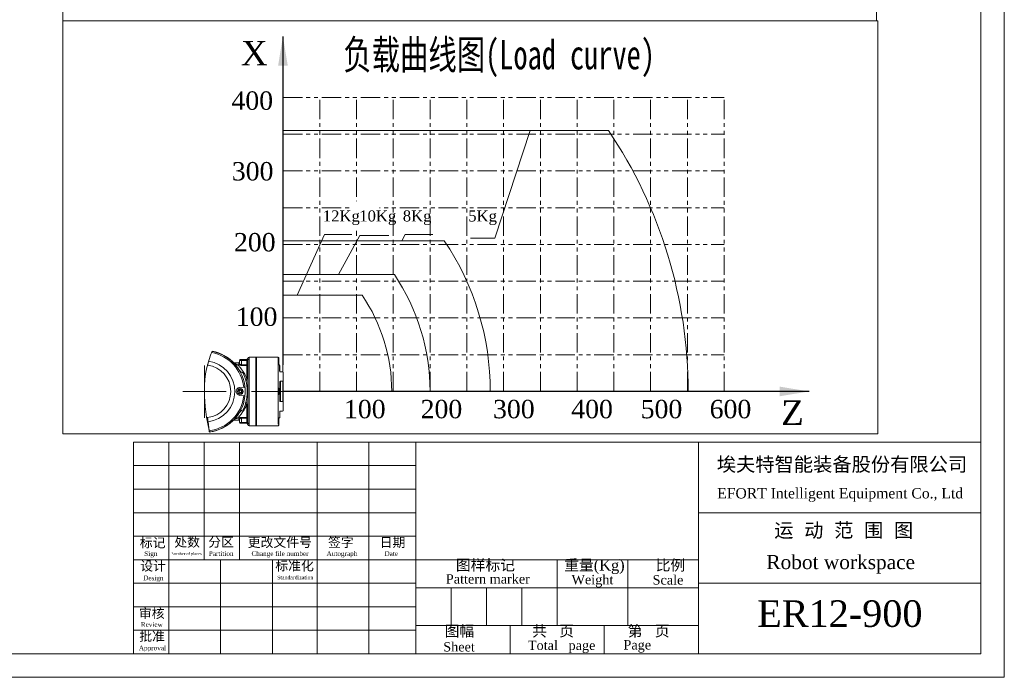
# Model space of a CAD drawing. Header units: millimetres. Extents: x 739 to 2419, y 424 to 1092.
# Tile 41 of 58: x 2017 to 2419, y 522 to 790. Entities that reach past the tile are written whole.
import ezdxf
from ezdxf.enums import TextEntityAlignment as Align

# ---------------------------------------------------------------- set-up
doc = ezdxf.new("R2010")
doc.units = ezdxf.units.MM
doc.linetypes.add('CENTERX2', pattern=[20.32, 12.7, -2.54, 2.54, -2.54])
doc.linetypes.add('PHANTOM4', pattern=[15.875, 7.9375, -1.5875, 1.5875, -1.5875, 1.5875, -1.5875])
for name, color, linetype in [('10', 7, 'Continuous'), ('1轮廓实线层', 7, 'Continuous'), ('2细线层', 4, 'Continuous'), ('6文字层', 3, 'Continuous'), ('9双点划线层', 6, 'PHANTOM4')]:
    doc.layers.add(name, color=color, linetype=linetype)
doc.layers.add('5', color=7, linetype='Continuous', lineweight=35)
doc.styles.add('PC_TEXTSTYLE', font='ISOCP.SHX', dxfattribs={"width": 0.707, "bigfont": 'GBCBIG.SHX'})
doc.styles.get("Standard").update_dxf_attribs({"font": 'times.ttf'})
doc.dimstyles.new('ISO-25', dxfattribs={"dimtxt": 3.5, "dimasz": 2.5, "dimexe": 1.25, "dimexo": 0.625, "dimtad": 1, "dimdec": 0, "dimlfac": 6.8399, "dimtxsty": 'Standard', "dimcen": 2.5, "dimadec": 0, "dimazin": 0, "dimtfac": 1, "dimtmove": 0, "dimatfit": 3, "dimfxl": 1, "dimarcsym": 0})

msp = doc.modelspace()

# ---------------------------------------------------------------- linework, layer by layer
at = {"color": 7, "linetype": 'Continuous', "lineweight": 5}
for p, q in [((2107.51724, 650.983663), (2106.658134, 650.983663)), ((2106.658134, 649.696912), (2106.658134, 650.983663)), ((2106.991468, 651.316996), (2107.51724, 651.316996)), ((2107.51724, 650.983663), (2107.51724, 651.316996)), ((2107.51724, 651.316996), (2109.780631, 651.316996)), ((2109.699448, 650.983663), (2107.51724, 650.983663)), ((2107.51724, 649.225709), (2107.51724, 650.983663)), ((2109.658134, 650.677327), (2109.699448, 650.983663)), ((2109.658134, 650.677327), (2109.991468, 650.677327)), ((2109.658134, 649.225709), (2109.658134, 650.677327)), ((2109.699448, 650.983663), (2109.780631, 651.095958)), ((2109.699448, 650.983663), (2110.01901, 650.895464)), ((2109.780631, 651.095958), (2109.780631, 651.316996)), ((2110.01901, 650.895464), (2109.991468, 650.677327)), ((2109.991468, 625.956666), (2109.991468, 650.677327)), ((2110.073132, 651.059062), (2110.01901, 650.895464)), ((2111.164538, 652.316996), (2110.658134, 652.316996)), ((2113.324801, 652.308065), (2111.658134, 652.308065)), ((2113.324801, 652.308065), (2113.324801, 624.316996)), ((2113.491468, 651.65033), (2113.324801, 651.65033)), ((2113.658134, 652.316996), (2113.491468, 652.15033)), ((2113.491468, 624.483663), (2113.491468, 652.15033)), ((2120.158134, 652.316996), (2113.658134, 652.316996)), ((2113.658134, 652.316996), (2113.658134, 624.316996)), ((2122.491468, 652.308065), (2120.658134, 652.308065)), ((2122.491468, 651.440649), (2122.491468, 652.308065)), ((2122.649101, 652.15033), (2122.491468, 652.308065)), ((2122.658134, 652.15033), (2122.649101, 652.15033)), ((2122.658134, 652.15033), (2122.658134, 651.453447)), ((2122.658134, 649.550672), (2122.658134, 651.31099)), ((2106.324801, 649.983663), (2104.337675, 649.983663)), ((2107.51724, 649.225709), (2107.51724, 648.922689)), ((2107.51724, 649.225709), (2109.658134, 649.225709)), ((2109.658134, 648.922689), (2107.51724, 648.922689)), ((2109.658134, 649.225709), (2109.991468, 649.225709)), ((2109.658134, 649.225709), (2109.658134, 648.922689)), ((2109.658134, 643.427904), (2109.658134, 648.922689)), ((2122.991468, 649.147268), (2122.991468, 646.721759)), ((2123.158134, 648.971938), (2122.991468, 649.138785)), ((2122.991468, 647.15033), (2123.158134, 647.15033)), ((2122.991468, 646.721759), (2123.158134, 646.721759)), ((2123.158134, 648.971938), (2123.158134, 647.15033)), ((2123.158134, 647.15033), (2123.158134, 646.721759)), ((2123.158134, 646.721759), (2123.158134, 646.31285)), ((2122.491468, 639.625221), (2122.491468, 643.47724)), ((2123.158134, 646.31285), (2124.158134, 646.31285)), ((2124.491468, 646.191463), (2124.158134, 646.31285)), ((2124.370144, 642.475696), (2124.491468, 642.809621)), ((2124.491468, 646.191463), (2124.491468, 645.776202)), ((2124.491468, 644.191125), (2124.491468, 645.776202)), ((2124.491468, 644.191125), (2124.491468, 642.809621)), ((2124.491468, 642.809621), (2124.491468, 633.824372)), ((2106.778732, 638.853724), (2106.42028, 638.401126)), ((2107.34992, 638.769595), (2106.778732, 638.853724)), ((2106.846208, 639.977321), (2108.391451, 640.112512)), ((2107.562655, 638.232867), (2107.34992, 638.769595)), ((2109.724801, 640.961244), (2109.724801, 640.030411)), ((2122.658134, 639.625221), (2122.491468, 639.625221)), ((2122.491468, 639.625221), (2122.491468, 637.008772)), ((2122.658134, 639.625221), (2122.658134, 637.008772)), ((2123.158134, 634.325296), (2123.158134, 642.308697)), ((2124.370144, 642.475696), (2123.324801, 642.475696)), ((2123.324801, 642.475696), (2123.324801, 634.158297)), ((2124.370144, 634.158297), (2124.370144, 642.475696)), ((2106.42028, 638.401126), (2106.633016, 637.864398)), ((2106.633016, 637.864398), (2107.204203, 637.780269)), ((2108.391451, 636.521481), (2106.846208, 636.656672)), ((2107.204203, 637.780269), (2107.562655, 638.232867)), ((2109.724801, 636.672126), (2109.724801, 635.718608)), ((2122.491468, 633.156753), (2122.491468, 637.008772)), ((2122.491468, 637.008772), (2122.658134, 637.008772)), ((2109.658134, 627.711304), (2109.658134, 633.206089)), ((2123.324801, 634.158297), (2124.370144, 634.158297)), ((2124.491468, 633.824372), (2124.370144, 634.158297)), ((2124.491468, 633.824372), (2124.491468, 632.442868)), ((2124.491468, 630.857791), (2124.491468, 632.442868)), ((2124.491468, 630.857791), (2124.491468, 630.44253)), ((2104.337675, 626.65033), (2106.324801, 626.65033)), ((2106.658134, 626.937081), (2106.658134, 625.65033)), ((2107.51724, 627.711304), (2109.658134, 627.711304)), ((2107.51724, 627.711304), (2107.51724, 627.408284)), ((2109.658134, 627.408284), (2107.51724, 627.408284)), ((2107.51724, 627.408284), (2107.51724, 625.65033)), ((2109.658134, 627.711304), (2109.658134, 627.408284)), ((2109.991468, 627.408284), (2109.658134, 627.408284)), ((2109.658134, 625.956666), (2109.658134, 627.408284)), ((2122.488857, 627.420039), (2122.488857, 627.486725)), ((2122.658134, 627.083321), (2122.658134, 627.486725)), ((2122.658134, 625.323003), (2122.658134, 627.083321)), ((2122.991468, 627.486725), (2123.158134, 627.653439)), ((2124.158134, 630.321143), (2123.158134, 630.321143)), ((2123.158134, 630.321143), (2123.158134, 627.653439)), ((2124.158134, 630.321143), (2124.491468, 630.44253)), ((2093.836275, 625.96899), (2094.289043, 622.270101)), ((2093.966147, 623.939743), (2094.261152, 622.266687)), ((2106.658134, 625.65033), (2107.51724, 625.65033)), ((2107.51724, 625.316996), (2106.991468, 625.316996)), ((2107.51724, 625.316996), (2107.51724, 625.65033)), ((2107.51724, 625.65033), (2109.699448, 625.65033)), ((2109.780631, 625.316996), (2107.51724, 625.316996)), ((2109.699448, 625.65033), (2109.658134, 625.956666)), ((2109.991468, 625.956666), (2109.658134, 625.956666)), ((2110.01901, 625.738529), (2109.699448, 625.65033)), ((2109.780631, 625.538035), (2109.699448, 625.65033)), ((2109.780631, 625.316996), (2109.780631, 625.538035)), ((2109.991468, 625.956666), (2110.01901, 625.738529)), ((2110.022257, 624.841772), (2110.012643, 624.817013)), ((2110.01901, 625.738529), (2110.073132, 625.574931)), ((2110.658134, 624.316996), (2113.324801, 624.316996)), ((2113.324801, 624.983663), (2113.491468, 624.983663)), ((2113.491468, 624.483663), (2113.658134, 624.316996)), ((2113.658134, 624.316996), (2121.654938, 624.316996)), ((2121.659384, 624.319365), (2122.491468, 624.319365)), ((2122.491468, 625.226759), (2122.658134, 625.323003)), ((2122.491468, 624.986151), (2122.491468, 625.198458)), ((2122.658134, 624.819453), (2122.491468, 624.986151)), ((2122.491468, 624.319365), (2122.658134, 624.486061)), ((2122.658134, 625.323003), (2122.658134, 624.819453)), ((2122.658134, 624.486061), (2122.658134, 624.819453)), ((2094.289043, 622.270101), (2094.349792, 621.773805))]:
    msp.add_line(p, q, dxfattribs=at)
at = {"color": 8, "linetype": 'Continuous', "lineweight": 5}
for p, q in [((2110.658134, 652.316996), (2110.658134, 624.316996)), ((2106.324801, 649.380803), (2106.324801, 649.983663)), ((2106.324801, 626.65033), (2106.324801, 627.253189)), ((2113.491468, 628.888906), (2113.324801, 628.888906))]:
    msp.add_line(p, q, dxfattribs=at)
at = {"lineweight": 5}
for p, q in [((2122.491468, 651.440649), (2122.491468, 624.986151)), ((2122.658134, 651.453447), (2122.658134, 649.138785)), ((2092.324801, 638.316996), (2092.324801, 648.967105)), ((2122.991468, 649.138785), (2122.491468, 649.138785)), ((2124.370144, 649.116992), (2124.370144, 646.235644)), ((2092.325198, 638.235961), (2101.179547, 638.235961)), ((2122.991468, 627.486725), (2122.488857, 627.486725))]:
    msp.add_line(p, q, dxfattribs=at)
at = {"color": 1, "lineweight": 5}
for p, q in [((2092.324801, 648.967105), (2092.324801, 627.587131)), ((2101.179547, 638.235961), (2083.543982, 638.235961))]:
    msp.add_line(p, q, dxfattribs=at)
at = {"color": 3, "lineweight": 5}
msp.add_lwpolyline([(2034.624306, 911.918033), (2366.520641, 911.918033), (2366.520641, 789.622556), (2034.624306, 789.622556)], close=True, dxfattribs=at)
at = {"color": 7, "linetype": 'Continuous', "lineweight": 5, "flags": 128}
msp.add_lwpolyline([(2094.261152, 622.266687), (2094.264638, 622.267114), (2094.268125, 622.267541), (2094.271611, 622.267967), (2094.275097, 622.268394), (2094.278584, 622.26882), (2094.28207, 622.269247), (2094.285556, 622.269674), (2094.289043, 622.270101)], dxfattribs=at)
at = {"color": 7, "linetype": 'Continuous', "lineweight": 5}
msp.add_circle((2106.991468, 638.316996), 1.166667, dxfattribs=at)
for centre, radius, start, end in [((2092.324801, 638.316996), 16.666667, 276.97864981, 79.01354582), ((2092.324801, 638.316996), 16.676238, 32.33489644, 79.00685445), ((2092.324801, 638.316996), 16.745753, 42.08908024, 78.95830624), ((2092.324801, 638.316996), 12.440169, 276.97864981, 82.0697509), ((2092.324801, 638.316996), 16.166667, 6.37658654, 79.36537683), ((2106.991468, 650.983663), 0.333333, 90, 180), ((2109.369838, 651.983632), 0.666636, 270.44614506, 343.49464723), ((2109.493473, 651.978409), 0.661413, 270.08104574, 331.78031997), ((2109.973858, 651.44993), 0.403278, 241.37065879, 284.2508346), ((2110.658134, 651.65033), 0.666667, 90, 165.50601112), ((2092.324801, 638.316996), 10.773503, 276.97864981, 83.02135019), ((2105.783463, 650.529058), 1.428135, 223.75316756, 278.25591338), ((2106.324801, 650.316996), 0.333333, 270, 0), ((2106.333191, 649.705759), 0.325064, 268.52105532, 358.44044919), ((2109.672602, 649.241623), 0.319263, 267.40271548, 357.14268203), ((2106.991468, 638.316996), 0.5, 141.62124797, 201.62124797), ((2106.991468, 638.316996), 0.5, 81.62124797, 141.62124797), ((2106.991468, 638.316996), 0.5, 21.62124797, 81.62124797), ((2092.324801, 638.316996), 16.65808, 353.66403021, 6.33596979), ((2109.737913, 641.1816), 0.462071, 260.05776943, 303.28026616), ((2092.324801, 638.316996), 16.166667, 276.97864981, 353.62341346), ((2106.991468, 638.316996), 0.5, 201.62124797, 261.62124797), ((2106.991468, 638.316996), 0.5, 261.62124797, 321.62124797), ((2106.991468, 638.316996), 0.5, 321.62124797, 21.62124797), ((2109.737913, 635.452393), 0.462071, 56.71973384, 99.94223057), ((2092.324801, 638.316996), 16.676238, 276.96872153, 327.66510356), ((2105.783463, 626.104935), 1.428135, 81.74408662, 136.24683244), ((2106.333191, 626.928234), 0.325064, 1.55955082, 91.47894468), ((2106.324801, 626.316996), 0.333333, 360, 90), ((2109.672602, 627.392369), 0.319263, 2.85731796, 92.59728453), ((2106.991468, 625.65033), 0.333333, 180, 270), ((2109.369838, 624.650361), 0.666636, 16.44304721, 89.55385297), ((2109.493473, 624.655584), 0.661413, 28.21968003, 89.91895426), ((2109.973858, 625.184063), 0.403278, 75.7491654, 118.62934121), ((2110.658134, 624.983663), 0.666667, 194.49503372, 270)]:
    msp.add_arc(centre, radius, start, end, dxfattribs=at)
at = {"lineweight": 5}
msp.add_open_spline([(2095.532002, 654.752754), (2093.703629, 650.353332), (2091.255966, 641.668605), (2093.151444, 626.811184), (2094.503765, 621.713612)], degree=3, knots=[6.5461450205, 6.5461450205, 6.5461450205, 6.5461450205, 22.3978648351, 34.098584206, 34.098584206, 34.098584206, 34.098584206], dxfattribs=at)
at = {"color": 7, "linetype": 'Continuous', "lineweight": 5}
for points, knots in [([(2109.780631, 651.095958), (2109.78194, 651.097271), (2109.835963, 651.151481), (2109.912657, 651.204456), (2110.05968, 651.303613), (2110.166336, 651.377543), (2110.251046, 651.451998), (2110.269471, 651.469126), (2110.270153, 651.469761)], [0, 0, 0, 0, 0.0087362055, 0.3606929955, 0.4486761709, 0.8770012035, 0.9954428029, 1, 1, 1, 1]), ([(2109.780631, 651.316996), (2109.871503, 651.324721), (2110.046526, 651.339598), (2110.197544, 651.427498), (2110.270153, 651.469761)], [0, 0, 0, 0, 0.5192022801, 1, 1, 1, 1]), ([(2110.270153, 651.469761), (2110.269903, 651.469291), (2110.26396, 651.458139), (2110.235241, 651.403861), (2110.198949, 651.333776), (2110.139723, 651.213322), (2110.103076, 651.135067), (2110.073904, 651.061022), (2110.073132, 651.059062)], [0, 0, 0, 0, 0.0044385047, 0.1052249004, 0.5018533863, 0.5913942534, 0.9891869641, 1, 1, 1, 1]), ([(2110.076271, 651.665657), (2110.096777, 651.631437), (2110.131078, 651.574194), (2110.230262, 651.499716), (2110.270153, 651.469761)], [0, 0, 0, 0, 0.59780271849, 1, 1, 1, 1]), ([(2111.658134, 652.308065), (2111.601961, 652.308267), (2111.489616, 652.308671), (2111.339533, 652.31151), (2111.227527, 652.314583), (2111.164018, 652.316784), (2111.16439, 652.316774), (2111.164538, 652.31677)], [0, 0, 0, 0, 0.21474450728, 0.42948569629, 0.64431299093, 0.85919639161, 1, 1, 1, 1]), ([(2120.658134, 652.308065), (2120.601942, 652.308268), (2120.489559, 652.308673), (2120.339762, 652.311502), (2120.226668, 652.314613), (2120.166686, 652.316689), (2120.160565, 652.316909), (2120.158134, 652.316996)], [0, 0, 0, 0, 0.2146006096, 0.4291979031, 0.6438812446, 0.8586206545, 1, 1, 1, 1]), ([(2104.866384, 649.443064), (2104.868358, 649.442153), (2104.874443, 649.439342), (2104.815252, 649.473043), (2104.755519, 649.543035), (2104.733878, 649.568393)], [0, 0, 0, 0, 0.2343867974, 0.7226255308, 1, 1, 1, 1]), ([(2106.415158, 647.236567), (2106.41187, 647.241968), (2106.116476, 647.727136), (2105.507065, 648.619578), (2105.005851, 649.23141), (2104.751885, 649.541427)], [0, 0, 0, 0, 0.0055227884, 0.4960962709, 1, 1, 1, 1]), ([(2105.988536, 649.115724), (2106.264758, 648.82212), (2106.825551, 648.22604), (2107.826075, 646.95103), (2108.643844, 645.643563), (2109.254713, 644.437377), (2109.523671, 643.764367), (2109.658134, 643.427904)], [0, 0, 0, 0, 0.2398170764, 0.4868824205, 0.7391555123, 0.8695937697, 1, 1, 1, 1]), ([(2107.51724, 648.922689), (2107.391662, 648.9279), (2107.14142, 648.938284), (2106.803745, 649.016504), (2106.532422, 649.127776), (2106.356555, 649.257586), (2106.334866, 649.341748), (2106.324801, 649.380803)], [0, 0, 0, 0, 0.1968907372, 0.3923470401, 0.5945687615, 0.81186095, 1, 1, 1, 1]), ([(2108.141863, 645.805024), (2107.881594, 645.919982), (2107.241724, 646.202607), (2106.712116, 646.785337), (2106.450415, 647.182993), (2106.415158, 647.236567)], [0, 0, 0, 0, 0.3723580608, 0.9154423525, 1, 1, 1, 1]), ([(2106.658134, 649.696912), (2106.665387, 649.656757), (2106.680976, 649.570448), (2106.806154, 649.437968), (2107.000183, 649.323613), (2107.243543, 649.242172), (2107.426423, 649.231172), (2107.51724, 649.225709)], [0, 0, 0, 0, 0.1938309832, 0.416614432, 0.619941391, 0.8112656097, 1, 1, 1, 1]), ([(2109.388377, 642.200859), (2109.260315, 642.701128), (2109.001369, 643.712689), (2108.556235, 644.895884), (2108.254511, 645.557871), (2108.141863, 645.805024)], [0, 0, 0, 0, 0.3800918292, 0.7685571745, 1, 1, 1, 1]), ([(2109.658134, 643.427904), (2109.657057, 643.424038), (2109.596102, 643.205332), (2109.483737, 642.80023), (2109.419059, 642.393705), (2109.388377, 642.200859)], [0, 0, 0, 0, 0.0093693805, 0.5300669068, 1, 1, 1, 1]), ([(2106.846208, 636.656672), (2106.603288, 636.709198), (2106.150702, 636.807059), (2105.662081, 637.255575), (2105.387873, 637.768561), (2105.298481, 638.286352), (2105.36852, 638.785769), (2105.567974, 639.227185), (2105.893907, 639.604034), (2106.331877, 639.885298), (2106.674923, 639.946675), (2106.846208, 639.977321)], [0, 0, 0, 0, 0.1594743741, 0.2971189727, 0.3968684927, 0.4970252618, 0.5873418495, 0.6767267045, 0.7747621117, 0.8875375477, 1, 1, 1, 1]), ([(2107.359937, 637.387357), (2107.238091, 637.35351), (2107.049979, 637.301255), (2106.787391, 637.331099), (2106.592082, 637.39267), (2106.412515, 637.492673), (2106.214568, 637.664893), (2106.039264, 637.939584), (2105.97879, 638.259724), (2106.004978, 638.52079), (2106.067239, 638.716609), (2106.167342, 638.895324), (2106.338167, 639.09698), (2106.511051, 639.187817), (2106.622998, 639.246636)], [0, 0, 0, 0, 0.1197214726, 0.184832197, 0.2499999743, 0.3151107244, 0.3802785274, 0.5, 0.6197214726, 0.684832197, 0.7499999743, 0.8151107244, 0.8802785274, 1, 1, 1, 1]), ([(2106.622998, 639.246636), (2106.744844, 639.280483), (2106.932956, 639.332738), (2107.195545, 639.302894), (2107.390853, 639.241323), (2107.57042, 639.14132), (2107.768367, 638.969099), (2107.943671, 638.694409), (2108.004145, 638.374269), (2107.977957, 638.113203), (2107.915696, 637.917384), (2107.815593, 637.738669), (2107.644768, 637.537012), (2107.471884, 637.446176), (2107.359937, 637.387357)], [0, 0, 0, 0, 0.1197214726, 0.184832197, 0.2499999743, 0.3151107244, 0.3802785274, 0.5, 0.6197214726, 0.684832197, 0.7499999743, 0.8151107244, 0.8802785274, 1, 1, 1, 1]), ([(2108.881131, 640.155354), (2108.855413, 640.153104), (2108.803977, 640.148604), (2108.616457, 640.132198), (2108.457756, 640.118313), (2108.391451, 640.112512)], [0, 0, 0, 0, 0.3679716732, 0.7359412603, 1, 1, 1, 1]), ([(2109.658134, 640.726468), (2109.6263, 640.941067), (2109.553558, 641.431437), (2109.447833, 641.923907), (2109.388377, 642.200859)], [0, 0, 0, 0, 0.4376268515, 1, 1, 1, 1]), ([(2109.658134, 635.907524), (2109.723064, 636.506068), (2109.841343, 637.596413), (2109.826977, 639.230587), (2109.714869, 640.223816), (2109.658134, 640.726468)], [0, 0, 0, 0, 0.375437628, 0.6839218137, 1, 1, 1, 1]), ([(2123.324801, 642.475696), (2123.306113, 642.47386), (2123.268715, 642.470184), (2123.21884, 642.441512), (2123.18113, 642.399265), (2123.161023, 642.35228), (2123.158959, 642.321138), (2123.158134, 642.308697)], [0, 0, 0, 0, 0.2139155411, 0.42807675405, 0.6424180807, 0.85715183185, 1, 1, 1, 1]), ([(2108.391451, 636.521481), (2108.48263, 636.513504), (2108.664989, 636.497549), (2108.825864, 636.483474), (2108.864852, 636.480063), (2108.881131, 636.478639)], [0, 0, 0, 0, 0.3680744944, 0.7361520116, 1, 1, 1, 1]), ([(2109.658134, 635.907524), (2109.6263, 635.692925), (2109.553558, 635.202556), (2109.447833, 634.710086), (2109.388377, 634.433134)], [0, 0, 0, 0, 0.4376268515, 1, 1, 1, 1]), ([(2109.658134, 633.206089), (2109.630935, 633.134609), (2109.365606, 632.437331), (2108.771756, 631.190054), (2107.823983, 629.683647), (2107.011017, 628.644759), (2106.398911, 627.949038), (2106.125314, 627.661845), (2105.988536, 627.518269)], [0, 0, 0, 0, 0.02730383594, 0.26634796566, 0.5128916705, 0.75300144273, 0.87651880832, 1, 1, 1, 1]), ([(2106.415158, 629.397426), (2106.540608, 629.57598), (2106.795216, 629.938368), (2107.239306, 630.346157), (2107.688942, 630.658365), (2107.989342, 630.771518), (2108.141863, 630.828969)], [0, 0, 0, 0, 0.28581470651, 0.58008152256, 0.78679660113, 1, 1, 1, 1]), ([(2108.141863, 630.828969), (2108.325304, 631.239766), (2108.695521, 632.06883), (2109.110357, 633.301398), (2109.312306, 634.123472), (2109.388377, 634.433134)], [0, 0, 0, 0, 0.379724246, 0.7663522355, 1, 1, 1, 1]), ([(2109.388377, 634.433134), (2109.419059, 634.240288), (2109.483737, 633.833763), (2109.596102, 633.428661), (2109.657057, 633.209955), (2109.658134, 633.206089)], [0, 0, 0, 0, 0.4699330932, 0.9906306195, 1, 1, 1, 1]), ([(2123.158134, 634.325296), (2123.158356, 634.318955), (2123.159234, 634.293882), (2123.172104, 634.250931), (2123.205216, 634.20436), (2123.251971, 634.171632), (2123.294439, 634.159288), (2123.318947, 634.158488), (2123.324801, 634.158297)], [0, 0, 0, 0, 0.07289538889, 0.2882154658, 0.50341201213, 0.71826254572, 0.93269961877, 1, 1, 1, 1]), ([(2104.743817, 627.083258), (2104.743899, 627.083372), (2104.784245, 627.139323), (2104.856612, 627.181487), (2104.86919, 627.191004), (2104.874959, 627.195369)], [0, 0, 0, 0, 0.0011045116, 0.5418818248, 1, 1, 1, 1]), ([(2104.751885, 627.092566), (2105.00051, 627.391662), (2105.504903, 627.998446), (2106.108889, 628.926718), (2106.415158, 629.397426)], [0, 0, 0, 0, 0.492920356, 1, 1, 1, 1]), ([(2106.324801, 627.253189), (2106.339663, 627.301074), (2106.369476, 627.39713), (2106.598284, 627.542076), (2106.929928, 627.655024), (2107.261266, 627.706151), (2107.45816, 627.710115), (2107.51724, 627.711304)], [0, 0, 0, 0, 0.2290277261, 0.459420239, 0.6898553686, 0.9069379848, 1, 1, 1, 1]), ([(2107.51724, 627.408284), (2107.474631, 627.407057), (2107.331469, 627.402934), (2107.089784, 627.348974), (2106.852645, 627.232377), (2106.690141, 627.084573), (2106.668811, 626.986282), (2106.658134, 626.937081)], [0, 0, 0, 0, 0.0889818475, 0.2989722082, 0.528597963, 0.7640289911, 1, 1, 1, 1]), ([(2110.270153, 625.164232), (2110.269471, 625.164867), (2110.186932, 625.241601), (2110.029364, 625.353758), (2109.857003, 625.463891), (2109.788824, 625.530081), (2109.780631, 625.538035)], [0, 0, 0, 0, 0.0045578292, 0.5510792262, 0.9460519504, 1, 1, 1, 1]), ([(2110.270153, 625.164232), (2110.197544, 625.206494), (2110.046526, 625.294395), (2109.871503, 625.309272), (2109.780631, 625.316996)], [0, 0, 0, 0, 0.4807977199, 1, 1, 1, 1]), ([(2110.073132, 625.574931), (2110.077867, 625.563108), (2110.113589, 625.47392), (2110.167471, 625.363064), (2110.21831, 625.262958), (2110.248, 625.206028), (2110.262596, 625.178413), (2110.269903, 625.164702), (2110.270153, 625.164232)], [0, 0, 0, 0, 0.0660214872, 0.4980351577, 0.7458940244, 0.87065372, 0.9955623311, 1, 1, 1, 1]), ([(2110.270153, 625.164232), (2110.226338, 625.130784), (2110.129052, 625.056517), (2110.094992, 624.999612), (2110.076271, 624.968335)], [0, 0, 0, 0, 0.4503798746, 1, 1, 1, 1]), ([(2094.346604, 621.782065), (2094.34212, 621.807497), (2094.333151, 621.858359), (2094.300445, 622.043849), (2094.272748, 622.200923), (2094.261152, 622.266687)], [0, 0, 0, 0, 0.3676237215, 0.7352364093, 1, 1, 1, 1])]:
    msp.add_open_spline(points, degree=3, knots=knots, dxfattribs=at)
at = {"color": 8, "linetype": 'Continuous', "lineweight": 5}
for points, knots in [([(2110.01264, 651.816988), (2110.012639, 651.816991), (2110.004971, 651.836738), (2110.018416, 651.786595), (2110.055328, 651.709437), (2110.076271, 651.665657)], [0, 0, 0, 0, 0.0000635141, 0.4326372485, 1, 1, 1, 1]), ([(2104.687239, 649.601979), (2104.969656, 649.548238), (2105.525835, 649.442403), (2105.83591, 649.223481), (2105.988536, 649.115724)], [0, 0, 0, 0, 0.5077792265, 1, 1, 1, 1]), ([(2105.988536, 627.518269), (2105.854181, 627.419874), (2105.55397, 627.200014), (2105.000074, 627.094905), (2104.694065, 627.036836)], [0, 0, 0, 0, 0.447533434, 1, 1, 1, 1]), ([(2110.076271, 624.968335), (2110.070821, 624.958731), (2110.025503, 624.878871), (2110.023777, 624.859135), (2110.022257, 624.841772)], [0, 0, 0, 0, 0.120262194, 1, 1, 1, 1])]:
    msp.add_open_spline(points, degree=3, knots=knots, dxfattribs=at)
at = {"color": 7, "linetype": 'Continuous', "lineweight": 5}
for points in [[(2093.633776, 649.010684), (2093.61737, 649.012571), (2093.600963, 649.014458), (2093.584557, 649.016346)], [(2093.633776, 649.010684), (2093.648522, 649.13115), (2093.663268, 649.251617), (2093.677886, 649.371042)], [(2093.267175, 627.581137), (2093.389375, 627.595193), (2093.511576, 627.609251), (2093.633776, 627.623309)], [(2093.633776, 627.623309), (2093.669312, 627.333), (2093.740383, 626.752381), (2093.804311, 626.23012), (2093.836275, 625.96899)], [(2093.836275, 625.96899), (2093.742909, 625.95823), (2093.649543, 625.947469), (2093.556177, 625.936709)]]:
    msp.add_open_spline(points, degree=3, dxfattribs=at)
at = {"layer": '1轮廓实线层', "color": 0, "lineweight": 5}
for p, q in [((2124.370144, 744.816996), (2257.181195, 744.816996)), ((2124.370144, 699.816996), (2190.192427, 699.816996)), ((2124.370144, 686.016996), (2169.827593, 686.016996)), ((2156.676023, 677.616996), (2124.370142, 677.616996))]:
    msp.add_line(p, q, dxfattribs=at)
for radius, start, end in [(190.8, 0.00000045, 33.92975711), (110.1, 0.00000078, 33.95786757), (85.5, 0.00000101, 33.91033066), (69.9, 0.00000123, 34.21028122)]:
    msp.add_arc((2098.870142, 638.316995), radius, start, end, dxfattribs=at)
at = {"layer": '2细线层', "color": 0, "lineweight": 5}
for p, q in [((2225.257282, 744.816996), (2210.813103, 700.845411)), ((2130.179836, 677.616996), (2141.377818, 702.315507)), ((2141.377818, 702.315507), (2152.545805, 702.315507)), ((2147.098869, 686.016996), (2155.771976, 701.990119)), ((2155.771976, 701.990119), (2167.588664, 701.990119)), ((2172.940684, 699.816996), (2174.168169, 702.338116)), ((2174.168169, 702.338116), (2185.495486, 702.338116)), ((2210.813103, 700.845411), (2200.815001, 700.845411))]:
    msp.add_line(p, q, dxfattribs=at)
at = {"layer": '5', "lineweight": 5}
for p, q in [((2418.624306, 521.639842), (2418.624306, 1091.878042)), ((2409.024337, 531.239811), (2409.024337, 1082.278072)), ((2063.425427, 617.639539), (2063.425427, 531.239811)), ((2063.425427, 617.639539), (2409.024337, 617.639539)), ((2077.825382, 617.639539), (2077.825382, 531.239811)), ((2092.225337, 617.639539), (2092.225337, 569.63969)), ((2106.625291, 569.63969), (2106.625291, 617.639539)), ((2138.305191, 617.639539), (2138.305191, 569.63969)), ((2159.425124, 617.639539), (2159.425124, 531.239811)), ((2178.625064, 617.639539), (2178.625064, 531.239811)), ((2293.8247, 617.639539), (2293.8247, 531.239811)), ((2063.425427, 608.039569), (2178.625064, 608.039569)), ((2063.425427, 598.439599), (2178.625064, 598.439599)), ((2063.425427, 588.83963), (2178.625064, 588.83963)), ((2293.8247, 588.83963), (2409.024337, 588.83963)), ((2063.425427, 579.23966), (2178.625064, 579.23966)), ((2063.425427, 569.63969), (2293.8247, 569.63969)), ((2098.945315, 569.63969), (2098.945315, 531.239811)), ((2120.065249, 531.239811), (2120.065249, 569.63969)), ((2138.305191, 531.239811), (2138.305191, 569.63969)), ((2236.224882, 569.63969), (2236.224882, 542.759775)), ((2265.024791, 569.63969), (2265.024791, 542.759775)), ((2063.425427, 560.039721), (2178.625064, 560.039721)), ((2409.024337, 560.039721), (2293.8247, 560.039721)), ((2178.625064, 558.119727), (2293.8247, 558.119727)), ((2193.025018, 542.759775), (2193.025018, 558.119727)), ((2207.424973, 558.119727), (2207.424973, 542.759775)), ((2221.824927, 558.119727), (2221.824927, 542.759775)), ((2063.425427, 550.439751), (2178.625064, 550.439751)), ((2178.625064, 542.759775), (2293.8247, 542.759775)), ((2217.024943, 542.759775), (2217.024943, 531.239811)), ((2255.424821, 542.759775), (2255.424821, 531.239811)), ((2063.425427, 540.839781), (2178.625064, 540.839781)), ((2409.024337, 531.239811), (1612.226852, 531.239811)), ((1612.226852, 521.639842), (2418.624306, 521.639842))]:
    msp.add_line(p, q, dxfattribs=at)
at = {"layer": '5', "linetype": 'CENTERX2', "lineweight": 5, "ltscale": 3.333333}
for p, q in [((2111.491468, 638.316996), (2122.324801, 638.316996)), ((2122.324801, 638.316996), (2124.658134, 638.316996))]:
    msp.add_line(p, q, dxfattribs=at)
at = {"layer": '9双点划线层', "color": 0, "lineweight": 5}
for p, q in [((2124.370142, 758.316996), (2304.370142, 758.316996)), ((2124.370142, 649.116995), (2124.370142, 758.316996)), ((2139.370142, 638.316996), (2139.370142, 758.316996)), ((2154.370142, 638.316996), (2154.370142, 758.316996)), ((2169.370142, 638.316996), (2169.370142, 758.316996)), ((2184.370142, 638.316996), (2184.370142, 758.316996)), ((2199.370142, 638.316996), (2199.370142, 758.316996)), ((2214.370142, 638.316996), (2214.370142, 758.316996)), ((2229.370142, 638.316996), (2229.370142, 758.316996)), ((2244.370142, 638.316996), (2244.370142, 758.316996)), ((2259.370142, 638.316996), (2259.370142, 758.316996)), ((2274.370142, 638.316996), (2274.370142, 758.316996)), ((2289.370142, 638.316996), (2289.370142, 758.316996)), ((2304.370142, 638.316996), (2304.370142, 758.316996)), ((2124.370142, 743.316996), (2304.370142, 743.316996)), ((2124.370142, 728.316996), (2304.370142, 728.316996)), ((2124.370144, 713.316996), (2304.370142, 713.316996)), ((2124.370144, 698.316996), (2304.370142, 698.316996)), ((2124.370144, 683.316996), (2304.370142, 683.316996)), ((2124.370144, 668.316996), (2304.370142, 668.316996)), ((2124.370144, 653.316996), (2304.370142, 653.316996)), ((2124.370144, 638.316996), (2304.370142, 638.316996))]:
    msp.add_line(p, q, dxfattribs=at)

# ---------------------------------------------------------------- texts
at = {"layer": '10', "lineweight": 5}
for s, insert, char_height, attachment_point in [('埃夫特智能装备股份有限公司', (2352.41025, 611.460006), 5.75998182, 2), ('运  动  范  围  图', (2353.10671, 584.548568), 5.75998182, 2), ('标记', (2065.986534, 578.509601), 3.8399879, 1), ('处数', (2080.055591, 578.767059), 3.8399879, 1), ('分区', (2093.910433, 578.756905), 3.8399879, 1), ('更改文件号', (2110.02147, 578.668188), 3.8399879, 1), ('签字', (2142.768377, 578.660168), 3.8399879, 1), ('日期', (2163.863387, 578.660168), 3.8399879, 1), ('设计', (2066.177001, 569.026743), 3.8399879, 1), ('标准化', (2121.266024, 569.082093), 3.8399879, 1), ('图样标记', (2194.932962, 569.63969), 4.4159861, 1), ('重量(Kg)', (2251.438275, 569.63969), 4.4159861, 2), ('比例', (2276.436683, 569.63969), 4.4159861, 1), ('审核', (2065.625291, 549.64428), 3.8399879, 1), ('图幅   ', (2190.330659, 542.759775), 4.4159861, 1), ('共   页', (2226.021093, 542.759775), 4.4159861, 1), ('第   页', (2265.024791, 542.759775), 4.4159861, 1), ('批准', (2065.772675, 540.33444), 3.8399879, 1)]:
    msp.add_mtext(s, dxfattribs=dict(at, insert=insert, char_height=char_height, attachment_point=attachment_point))
at = {"layer": '2细线层', "color": 0, "lineweight": 5, "insert": (2149.000427, 781.775085), "char_height": 12, "width": 138.35047385, "attachment_point": 1, "style": 'PC_TEXTSTYLE'}
msp.add_mtext('{\\fSimSun|b0|i0|c134|p0;负载曲线图(\\C4;Load curve\\C0;)}', dxfattribs=at)
at = {"layer": '2细线层', "color": 0, "lineweight": 5, "char_height": 7.5, "width": 4.50448365, "attachment_point": 1}
for s, insert in [('400 ', (2103.361044, 760.78074)), ('300', (2103.518185, 731.93867)), ('{\\H0.6x;12Kg} ', (2140.627933, 712.195698)), ('{\\H0.6x;8Kg} ', (2173.262713, 712.195698)), ('{\\H0.6x;5Kg} ', (2199.962612, 712.195698)), ('200', (2104.39254, 702.97555)), ('100 ', (2105.134864, 672.572121)), ('100', (2149.268185, 634.872218)), ('200 ', (2180.535973, 634.872218)), ('300 ', (2210.075394, 634.872218)), ('400 ', (2241.97168, 634.872218)), ('500', (2270.287533, 634.872218)), ('600', (2298.431773, 634.872218))]:
    msp.add_mtext(s, dxfattribs=dict(at, insert=insert))
at = {"layer": '6文字层', "color": 0, "lineweight": 5}
for s, height, p in [('EFORT Intelligent Equipment Co., Ltd', 4.22398667, (2351.672796, 598.878535)), ('Sign', 1.9199939, (2070.483275, 573.074669)), ('Number of places', 1.15199636, (2085.019024, 572.685099)), ('Partition', 1.9199939, (2099.194833, 573.111231)), ('Change file number', 1.91999394, (2123.185483, 573.111231)), ('Autograph', 1.9199939, (2148.437679, 573.111231)), ('Date', 1.9199939, (2168.569243, 573.111301)), ('Robot workspace', 5.75998182, (2351.904341, 571.556247)), ('Design', 1.9199939, (2071.499213, 563.177975)), ('Standardization', 1.53599515, (2129.404283, 563.177951)), ('Pattern marker', 3.83998788, (2207.97159, 563.717703)), ('Weight', 3.8399879, (2250.628167, 563.438143)), ('Scale', 3.8399879, (2281.43636, 563.331562)), ('ER12-900', 10.86168, (2351.545397, 553.070643)), ('Review', 1.9199939, (2070.878519, 544.169893)), ('Approval', 1.9199939, (2071.141532, 534.604535)), ('Sheet', 3.8399879, (2196.207217, 536.022215)), ('Total   page', 3.83998788, (2238.07202, 536.635378)), ('Page', 3.8399879, (2268.914585, 536.830422))]:
    msp.add_text(s, height=height, dxfattribs=at).set_placement(p, align=Align.TOP_CENTER)
at = {"layer": '6文字层', "lineweight": 5, "char_height": 10, "width": 16.73613256, "attachment_point": 1}
for s, insert in [('X', (2107.232544, 781.387975)), ('Z', (2327.614453, 634.683244))]:
    msp.add_mtext(s, dxfattribs=dict(at, insert=insert))

# ---------------------------------------------------------------- leaders
at = {"lineweight": 5}
for points in [[(2124.370142, 783.247523), (2124.370142, 649.116995)], [(2338.974742, 638.316996), (2124.491468, 638.316996)]]:
    msp.add_leader(points, dimstyle='ISO-25', override={"dimtxt": 3.5, "dimasz": 12, "dimexe": 1, "dimexo": 0, "dimgap": 1.524, "dimtad": 0, "dimtih": 1, "dimtoh": 1, "dimlfac": 5, "dimzin": 0, "dimadec": 2, "dimtdec": 3, "dimtzin": 0}, dxfattribs=at)

# ---------------------------------------------------------------- next in the draw order: texts
at = {"layer": '2细线层', "color": 0, "lineweight": 5, "insert": (2155.507527, 712.195698), "char_height": 7.5, "width": 4.50448365, "attachment_point": 1, "bg_fill": 2}
msp.add_mtext('{\\H0.6x;10Kg} ', dxfattribs=at)

# ---------------------------------------------------------------- next in the draw order: linework, layer by layer
at = {"color": 3, "lineweight": 5}
msp.add_lwpolyline([(2034.624306, 789.622556), (2367.098468, 789.622556), (2367.098468, 621.042828), (2034.624306, 621.042828)], close=True, dxfattribs=at)

doc.saveas('drawing.dxf')
